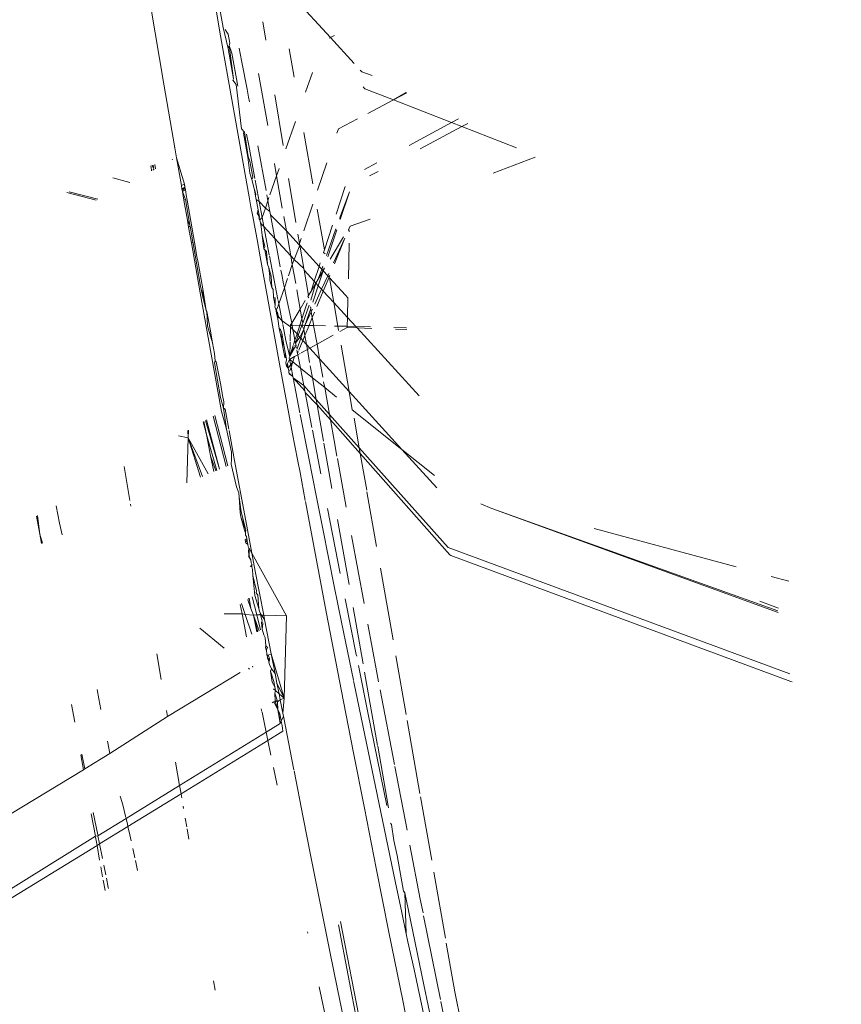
# Model space of a CAD drawing. Header units: millimetres. Extents: x 504675 to 860349, y -23215 to 63575.
# Tile 42 of 177: x 590937 to 590965, y 32857 to 32890. Entities that reach past the tile are written whole.
import ezdxf
from ezdxf import colors
from ezdxf.entities.mleader import LeaderData, LeaderLine
from ezdxf.math import Vec2, Vec3

# ---------------------------------------------------------------- set-up
doc = ezdxf.new("R2010")
doc.units = ezdxf.units.MM
doc.header["$LTSCALE"] = 10
doc.linetypes.add('LEVEL-F-OVERALL LAYOUT$0$HIDDEN', pattern=[0.375, 0.25, -0.125])
doc.layers.get('0').update_dxf_attribs({"linetype": 'CONTINUOUS'})
for name, color, linetype, lineweight in [('ARCH', 8, 'CONTINUOUS', 0), ('furniture', 8, 'CONTINUOUS', 5), ('level-C-ELEVATION-$0$I-ANNO-TEXT', 8, 'CONTINUOUS', 18)]:
    doc.layers.add(name, color=color, linetype=linetype, lineweight=lineweight)
doc.layers.add('LEVEL-F-OVERALL LAYOUT$0$DASH1L', color=8, linetype='LEVEL-F-OVERALL LAYOUT$0$HIDDEN')
doc.styles.add('level-C-ELEVATION-$0$KGD - Note', font='romans.shx', dxfattribs={"width": 0.7, "height": 2})

# ---------------------------------------------------------------- blocks, each defined once
blk = doc.blocks.new('ARCH')
at = {"layer": 'LEVEL-F-OVERALL LAYOUT$0$DASH1L'}
h = blk.add_hatch(dxfattribs=at)
h.set_pattern_fill('ANGLE', color=8, scale=10, angle=352.0664)
h.set_pattern_definition([(352.0664444, (-404119.055, 373340.98), (9.6410197, 69.1814516), [50.8, -19.05]), (82.0664444, (-404119.055, 373340.98), (-69.1814516, 9.6410197), [50.8, -19.05])])
edge = h.paths.add_edge_path(flags=16)
edge.add_line((572074.712, 35847.062), (602196.904, 29528.217))
edge.add_line((602196.904, 29528.217), (599472.63, 39352.005))
edge.add_arc((597545.364, 38817.547), 2000, 15.499436, 89.998351)
edge.add_line((597545.422, 40817.547), (573256.113, 40817.547))
edge.add_arc((576210.344, 22394.182), 18658.72, 99.1099624, 106.6903327)
edge.add_line((570851.58, 40266.829), (572074.712, 35847.062))
h.paths.add_polyline_path([(583373.777, 40815.973), (583374.097, 40875.042), (586424.097, 40859.112), (586423.937, 40815.973)], flags=16)
h.paths.add_polyline_path([(600840.891, 34605.132), (600792.778, 34591.523), (599497.965, 39260.646), (599546.078, 39274.255)])
h.paths.add_polyline_path([(587210.4, 32671.778), (587194.965, 32598.383), (582692.955, 33542.787), (582708.389, 33616.182)])
edge = h.paths.add_edge_path()
edge.add_line((572071.73, 35387.893), (601863.317, 29138.4))
edge.add_arc((601986.5, 29725.619), 600, 258.152638, 375.499436)
edge.add_line((602564.68, 29885.956), (599906.265, 39472.258))
edge.add_arc((597545.364, 38817.547), 2450, 15.499436, 89.998351)
edge.add_line((597545.435, 41267.547), (573220.478, 41267.547))
edge.add_arc((576210.344, 22394.182), 19108.72, 99.0018321, 106.2358191)
edge.add_arc((571035.465, 40164.758), 600, 106.235819, 195.468967)
edge.add_line((570457.2, 40004.728), (571616.648, 35815.082))
edge.add_arc((572194.913, 35975.111), 600, 195.468967, 258.152638)
h.paths.add_polyline_path([(587210.4, 32671.778), (587195.409, 32600.494), (587195.432, 32600.49)])
at = {"layer": 'furniture'}
for p, q in [((590943.908, 32892.121), (590944.248, 32890.215)), ((590947.857, 32889.882), (590946.057, 32891.848)), ((590941.81, 32890.907), (590942.251, 32888.304)), ((590944.007, 32890.803), (590944.158, 32889.942)), ((590945.687, 32889.789), (590945.587, 32890.403)), ((590944.248, 32890.215), (590944.415, 32889.51)), ((590944.37, 32890.057), (590944.311, 32890.15)), ((590944.158, 32889.942), (590945.043, 32884.949)), ((590944.415, 32889.997), (590944.37, 32890.057)), ((590944.473, 32889.692), (590944.415, 32889.997)), ((590947.813, 32889.859), (590947.857, 32889.882)), ((590947.857, 32889.882), (590947.991, 32889.951)), ((590948.659, 32889.006), (590947.857, 32889.882)), ((590944.415, 32889.51), (590944.448, 32889.613)), ((590944.598, 32888.488), (590944.415, 32889.51)), ((590944.473, 32889.692), (590944.448, 32889.613)), ((590944.448, 32889.613), (590944.536, 32889.356)), ((590944.598, 32888.488), (590944.448, 32889.613)), ((590944.784, 32889.517), (590944.818, 32889.337)), ((590946.637, 32888.545), (590946.47, 32889.501)), ((590944.536, 32889.356), (590944.741, 32888.237)), ((590944.818, 32889.337), (590944.873, 32889.05)), ((590944.873, 32889.05), (590945.052, 32888.142)), ((590948.916, 32888.726), (590948.863, 32888.783)), ((590944.569, 32888.442), (590944.598, 32888.488)), ((590944.569, 32888.442), (590944.684, 32888.293)), ((590945.746, 32886.92), (590945.436, 32888.668)), ((590947.023, 32888.04), (590947.252, 32888.701)), ((590949.263, 32888.602), (590948.916, 32888.726)), ((590942.251, 32888.304), (590942.618, 32886.17)), ((590944.684, 32888.293), (590944.868, 32886.807)), ((590945.052, 32888.142), (590945.105, 32887.867)), ((590949.015, 32888.155), (590948.964, 32888.215)), ((590949.985, 32887.777), (590949.015, 32888.155)), ((590945.105, 32887.867), (590945.136, 32887.709)), ((590946.266, 32886.246), (590945.988, 32887.949)), ((590949.121, 32887.325), (590949.985, 32887.777)), ((590950.412, 32888.025), (590949.985, 32887.777)), ((590949.985, 32887.777), (590950.437, 32888.013)), ((590951.94, 32887.014), (590949.985, 32887.777)), ((590948.132, 32886.809), (590948.774, 32887.144)), ((590951.94, 32887.014), (590952.174, 32887.14)), ((590944.868, 32886.807), (590944.971, 32886.697)), ((590946.359, 32886.127), (590946.679, 32887.049)), ((590948.08, 32886.656), (590948.132, 32886.809)), ((590950.513, 32886.248), (590951.94, 32887.014)), ((590950.878, 32886.127), (590952.287, 32886.879)), ((590952.287, 32886.879), (590951.94, 32887.014)), ((590952.287, 32886.879), (590952.485, 32886.985)), ((590954.121, 32886.163), (590952.287, 32886.879)), ((590944.928, 32886.661), (590944.971, 32886.697)), ((590945.076, 32885.849), (590944.928, 32886.661)), ((590945.091, 32885.87), (590944.971, 32886.697)), ((590945.038, 32886.627), (590945.109, 32886.241)), ((590947.269, 32884.95), (590946.966, 32886.676)), ((590942.618, 32886.17), (590942.614, 32886.198)), ((590942.677, 32885.831), (590942.618, 32886.17)), ((590945.316, 32885.127), (590945.109, 32886.241)), ((590945.414, 32886.227), (590945.692, 32884.724)), ((590942.532, 32885.785), (590942.539, 32885.758)), ((590942.677, 32885.831), (590942.943, 32884.941)), ((590942.841, 32884.891), (590942.677, 32885.831)), ((590945.144, 32885.312), (590945.076, 32885.849)), ((590945.149, 32885.718), (590945.091, 32885.87)), ((590953.333, 32885.312), (590954.755, 32885.845)), ((590941.807, 32885.555), (590941.832, 32885.419)), ((590941.848, 32885.568), (590941.901, 32885.507)), ((590941.916, 32885.43), (590941.877, 32885.409)), ((590941.901, 32885.507), (590941.888, 32885.581)), ((590941.916, 32885.43), (590941.901, 32885.507)), ((590941.947, 32885.6), (590941.973, 32885.46)), ((590945.149, 32885.718), (590945.247, 32885.181)), ((590946.046, 32885.225), (590945.974, 32885.633)), ((590946.046, 32885.225), (590946.13, 32885.467)), ((590947.429, 32884.742), (590947.743, 32885.664)), ((590949.009, 32885.439), (590949.417, 32885.659)), ((590940.527, 32885.15), (590941.102, 32885.001)), ((590941.832, 32885.419), (590941.837, 32885.388)), ((590945.212, 32885.103), (590945.144, 32885.312)), ((590945.212, 32885.103), (590945.247, 32885.181)), ((590945.299, 32884.745), (590945.212, 32885.103)), ((590945.823, 32884.583), (590946.046, 32885.225)), ((590946.239, 32884.138), (590946.046, 32885.225)), ((590946.644, 32883.932), (590946.449, 32885.129)), ((590949.177, 32885.218), (590949.468, 32885.373)), ((590942.943, 32884.941), (590942.841, 32884.891)), ((590942.86, 32884.778), (590942.841, 32884.891)), ((590942.961, 32884.839), (590942.86, 32884.778)), ((590942.86, 32884.778), (590942.969, 32884.799)), ((590942.86, 32884.778), (590942.867, 32884.738)), ((590942.867, 32884.738), (590942.969, 32884.799)), ((590942.974, 32884.764), (590942.876, 32884.691)), ((590942.943, 32884.941), (590942.95, 32884.907)), ((590942.953, 32884.866), (590942.943, 32884.941)), ((590942.95, 32884.907), (590942.961, 32884.839)), ((590942.95, 32884.907), (590942.953, 32884.866)), ((590942.953, 32884.866), (590942.961, 32884.839)), ((590942.969, 32884.799), (590942.953, 32884.866)), ((590942.961, 32884.839), (590942.974, 32884.764)), ((590942.969, 32884.799), (590942.961, 32884.839)), ((590942.969, 32884.799), (590942.974, 32884.764)), ((590942.974, 32884.764), (590943.007, 32884.576)), ((590945.043, 32884.949), (590945.121, 32884.515)), ((590945.325, 32885.081), (590945.46, 32884.362)), ((590948.052, 32883.936), (590948.355, 32884.866)), ((590938.981, 32884.66), (590939.973, 32884.405)), ((590939.063, 32884.686), (590940.032, 32884.436)), ((590942.876, 32884.691), (590942.867, 32884.738)), ((590942.977, 32884.426), (590942.876, 32884.691)), ((590942.876, 32884.691), (590942.926, 32884.402)), ((590943.007, 32884.576), (590943.032, 32884.397)), ((590945.121, 32884.515), (590945.183, 32884.173)), ((590945.351, 32884.608), (590945.299, 32884.745)), ((590945.338, 32884.532), (590945.299, 32884.745)), ((590945.338, 32884.532), (590945.351, 32884.608)), ((590945.358, 32884.424), (590945.338, 32884.532)), ((590945.719, 32884.58), (590945.755, 32884.384)), ((590945.755, 32884.384), (590945.79, 32884.489)), ((590948.499, 32884.678), (590948.167, 32883.787)), ((590948.192, 32883.755), (590948.499, 32884.678)), ((590942.977, 32884.426), (590942.926, 32884.402)), ((590943.045, 32883.723), (590942.926, 32884.402)), ((590942.977, 32884.426), (590943.13, 32883.558)), ((590943.032, 32884.397), (590943.071, 32884.212)), ((590943.297, 32882.922), (590943.071, 32884.212)), ((590945.183, 32884.173), (590945.233, 32883.903)), ((590945.358, 32884.424), (590945.46, 32884.362)), ((590945.422, 32884.081), (590945.358, 32884.424)), ((590945.46, 32884.362), (590945.563, 32883.815)), ((590945.46, 32884.362), (590945.671, 32884.134)), ((590945.563, 32883.815), (590945.671, 32884.134)), ((590945.671, 32884.134), (590945.755, 32884.384)), ((590945.671, 32884.134), (590945.822, 32884.019)), ((590945.822, 32884.019), (590945.755, 32884.384)), ((590946.961, 32883.364), (590947.266, 32884.262)), ((590947.659, 32882.73), (590947.418, 32884.1)), ((590945.233, 32883.903), (590945.388, 32883.073)), ((590945.422, 32884.081), (590945.395, 32883.961)), ((590945.395, 32883.961), (590945.469, 32883.831)), ((590945.422, 32884.081), (590945.469, 32883.831)), ((590945.469, 32883.831), (590945.453, 32883.793)), ((590945.453, 32883.793), (590945.487, 32883.735)), ((590945.487, 32883.735), (590945.563, 32883.815)), ((590945.62, 32883.515), (590945.563, 32883.815)), ((590945.842, 32883.913), (590945.822, 32884.019)), ((590945.842, 32883.913), (590946.375, 32883.367)), ((590945.842, 32883.913), (590945.991, 32883.111)), ((590946.375, 32883.367), (590946.289, 32883.855)), ((590946.693, 32883.651), (590946.644, 32883.932)), ((590943.045, 32883.723), (590943.084, 32883.497)), ((590943.045, 32883.723), (590943.13, 32883.558)), ((590943.138, 32883.529), (590943.084, 32883.497)), ((590943.084, 32883.497), (590943.177, 32882.968)), ((590943.13, 32883.558), (590943.138, 32883.529)), ((590943.195, 32883.199), (590943.138, 32883.529)), ((590945.487, 32883.735), (590945.504, 32883.641)), ((590945.537, 32883.592), (590945.504, 32883.641)), ((590945.527, 32883.52), (590945.504, 32883.641)), ((590945.527, 32883.52), (590945.537, 32883.592)), ((590945.527, 32883.52), (590945.558, 32883.225)), ((590945.62, 32883.515), (590945.537, 32883.592)), ((590945.991, 32883.111), (590945.62, 32883.515)), ((590945.62, 32883.515), (590945.801, 32882.562)), ((590947.659, 32882.73), (590947.929, 32883.558)), ((590948.044, 32883.436), (590947.728, 32882.541)), ((590948.468, 32883.398), (590948.524, 32883.521)), ((590948.524, 32883.521), (590949.201, 32883.765)), ((590943.195, 32883.199), (590943.219, 32883.039)), ((590945.558, 32883.225), (590945.655, 32882.837)), ((590945.558, 32883.225), (590945.621, 32882.759)), ((590945.991, 32883.111), (590946.055, 32882.77)), ((590946.523, 32882.531), (590945.991, 32883.111)), ((590946.523, 32882.531), (590946.375, 32883.367)), ((590946.375, 32883.367), (590946.803, 32882.901)), ((590946.816, 32882.937), (590946.761, 32883.253)), ((590946.816, 32882.937), (590946.874, 32883.109)), ((590947.773, 32882.494), (590948.075, 32883.403)), ((590948.302, 32883.162), (590947.85, 32882.411)), ((590947.963, 32882.289), (590948.342, 32883.12)), ((590948.342, 32883.12), (590947.997, 32882.253)), ((590948.468, 32883.398), (590948.505, 32883.35)), ((590943.228, 32883.001), (590943.177, 32882.968)), ((590943.177, 32882.968), (590943.476, 32881.281)), ((590943.219, 32883.039), (590943.228, 32883.001)), ((590943.236, 32882.937), (590943.228, 32883.001)), ((590943.487, 32881.507), (590943.236, 32882.937)), ((590943.297, 32882.922), (590943.363, 32882.49)), ((590945.388, 32883.073), (590945.436, 32882.815)), ((590945.436, 32882.815), (590945.496, 32882.491)), ((590945.621, 32882.759), (590945.655, 32882.837)), ((590946.636, 32882.408), (590946.825, 32882.881)), ((590946.803, 32882.901), (590946.825, 32882.881)), ((590946.825, 32882.881), (590946.816, 32882.937)), ((590946.96, 32882.102), (590946.825, 32882.881)), ((590946.825, 32882.881), (590947.476, 32882.17)), ((590948.495, 32882.958), (590948.463, 32881.753)), ((590943.363, 32882.49), (590943.396, 32882.362)), ((590945.496, 32882.491), (590946.149, 32878.892)), ((590945.65, 32882.727), (590945.621, 32882.759)), ((590945.739, 32882.247), (590945.65, 32882.727)), ((590945.707, 32882.671), (590945.65, 32882.727)), ((590945.739, 32882.247), (590945.707, 32882.671)), ((590945.808, 32882.525), (590946.092, 32881.052)), ((590946.055, 32882.77), (590946.148, 32882.282)), ((590946.576, 32882.233), (590946.523, 32882.531)), ((590946.636, 32882.408), (590946.523, 32882.531)), ((590947.631, 32882.645), (590947.659, 32882.73)), ((590947.684, 32882.589), (590947.631, 32882.645)), ((590943.396, 32882.362), (590943.565, 32881.413)), ((590945.79, 32882.119), (590945.739, 32882.247)), ((590945.861, 32881.843), (590945.79, 32882.119)), ((590945.816, 32881.833), (590945.79, 32882.119)), ((590946.148, 32882.282), (590946.171, 32882.159)), ((590946.448, 32881.857), (590946.576, 32882.233)), ((590946.576, 32882.233), (590946.636, 32882.408)), ((590946.689, 32881.594), (590946.576, 32882.233)), ((590946.96, 32882.102), (590946.636, 32882.408)), ((590947.314, 32881.67), (590947.476, 32882.17)), ((590947.476, 32882.17), (590947.516, 32882.293)), ((590947.476, 32882.17), (590947.565, 32882.079)), ((590947.602, 32882.184), (590947.565, 32882.079)), ((590947.615, 32882.02), (590947.649, 32882.123)), ((590945.819, 32881.709), (590945.816, 32881.833)), ((590945.885, 32881.464), (590945.861, 32881.843)), ((590946.193, 32882.046), (590946.222, 32881.893)), ((590946.222, 32881.893), (590946.281, 32881.587)), ((590946.97, 32882.045), (590946.96, 32882.102)), ((590947.117, 32881.196), (590946.97, 32882.045)), ((590947.314, 32881.67), (590946.97, 32882.045)), ((590947.565, 32882.079), (590947.444, 32881.736)), ((590947.615, 32882.02), (590947.444, 32881.736)), ((590947.449, 32881.522), (590947.615, 32882.02)), ((590947.56, 32881.402), (590947.768, 32881.859)), ((590947.565, 32882.079), (590947.615, 32882.02)), ((590947.665, 32882.103), (590947.615, 32882.02)), ((590947.615, 32882.02), (590947.768, 32881.859)), ((590947.813, 32881.81), (590947.618, 32881.339)), ((590947.768, 32881.859), (590947.8, 32881.931)), ((590947.768, 32881.859), (590947.813, 32881.81)), ((590947.842, 32881.878), (590947.813, 32881.81)), ((590947.826, 32881.785), (590947.813, 32881.81)), ((590947.971, 32880.953), (590947.826, 32881.785)), ((590947.826, 32881.785), (590948.372, 32881.203)), ((590943.487, 32881.507), (590943.569, 32881.089)), ((590945.885, 32881.464), (590945.819, 32881.709)), ((590945.885, 32881.464), (590945.927, 32881.395)), ((590946.119, 32880.911), (590946.308, 32881.453)), ((590946.281, 32881.587), (590946.308, 32881.453)), ((590946.308, 32881.453), (590946.417, 32881.766)), ((590946.308, 32881.453), (590946.367, 32881.16)), ((590947.368, 32881.61), (590947.198, 32881.039)), ((590947.207, 32881.342), (590947.314, 32881.67)), ((590947.368, 32881.61), (590947.207, 32881.342)), ((590947.264, 32880.967), (590947.449, 32881.522)), ((590947.368, 32881.61), (590947.314, 32881.67)), ((590947.444, 32881.736), (590947.368, 32881.61)), ((590947.449, 32881.522), (590947.368, 32881.61)), ((590947.56, 32881.402), (590947.449, 32881.522)), ((590943.476, 32881.281), (590943.846, 32879.21)), ((590943.565, 32881.413), (590943.679, 32880.688)), ((590943.569, 32881.089), (590943.565, 32881.413)), ((590945.946, 32881.139), (590945.927, 32881.395)), ((590945.999, 32880.854), (590945.946, 32881.139)), ((590945.997, 32881.109), (590945.946, 32881.139)), ((590946.488, 32880.583), (590946.367, 32881.16)), ((590946.841, 32880.735), (590946.727, 32881.38)), ((590947.093, 32881.153), (590947.117, 32881.196)), ((590947.132, 32881.111), (590947.093, 32881.153)), ((590947.117, 32881.196), (590947.207, 32881.342)), ((590947.329, 32880.896), (590947.56, 32881.402)), ((590947.618, 32881.339), (590947.401, 32880.818)), ((590947.618, 32881.339), (590947.56, 32881.402)), ((590947.971, 32880.953), (590947.618, 32881.339)), ((590948.372, 32881.203), (590948.446, 32881.109)), ((590943.679, 32880.688), (590943.569, 32881.089)), ((590945.99, 32880.814), (590945.999, 32880.854)), ((590946.023, 32880.726), (590945.99, 32880.814)), ((590945.999, 32880.854), (590945.997, 32881.109)), ((590946.064, 32880.751), (590946.119, 32880.911)), ((590946.098, 32881.02), (590946.119, 32880.911)), ((590946.232, 32880.333), (590946.119, 32880.911)), ((590947.014, 32881.022), (590946.841, 32880.735)), ((590946.9, 32880.405), (590947.076, 32880.945)), ((590947.138, 32880.868), (590946.925, 32880.264)), ((590947.194, 32880.755), (590947.185, 32880.81)), ((590947.194, 32880.755), (590947.204, 32880.785)), ((590948.11, 32880.162), (590947.971, 32880.953)), ((590948.429, 32880.455), (590947.971, 32880.953)), ((590948.446, 32881.109), (590948.429, 32880.455)), ((590943.679, 32880.688), (590943.701, 32880.653)), ((590943.701, 32880.653), (590943.809, 32880.056)), ((590943.724, 32880.168), (590943.701, 32880.653)), ((590946.023, 32880.726), (590946.064, 32880.751)), ((590946.034, 32880.666), (590946.023, 32880.726)), ((590946.023, 32880.726), (590946.06, 32880.695)), ((590946.06, 32880.695), (590946.034, 32880.666)), ((590946.073, 32880.622), (590946.034, 32880.666)), ((590946.034, 32880.666), (590946.046, 32880.6)), ((590946.046, 32880.6), (590946.041, 32880.628)), ((590946.084, 32880.4), (590946.046, 32880.6)), ((590946.046, 32880.6), (590946.116, 32880.468)), ((590946.116, 32880.468), (590946.073, 32880.622)), ((590946.084, 32880.4), (590946.116, 32880.468)), ((590946.232, 32880.333), (590946.116, 32880.468)), ((590946.488, 32880.583), (590946.554, 32880.257)), ((590946.841, 32880.735), (590946.554, 32880.257)), ((590946.9, 32880.405), (590946.841, 32880.735)), ((590947.002, 32880.177), (590947.194, 32880.755)), ((590947.002, 32880.177), (590947.214, 32880.643)), ((590947.214, 32880.643), (590947.194, 32880.755)), ((590947.214, 32880.643), (590947.252, 32880.726)), ((590947.248, 32880.449), (590947.214, 32880.643)), ((590947.325, 32880.635), (590947.248, 32880.449)), ((590948.429, 32880.455), (590948.421, 32880.154)), ((590948.712, 32880.147), (590948.429, 32880.455)), ((590943.894, 32879.594), (590943.724, 32880.168)), ((590946.084, 32880.4), (590946.131, 32880.079)), ((590946.232, 32880.333), (590946.248, 32880.252)), ((590946.518, 32880.133), (590946.232, 32880.333)), ((590946.255, 32880.217), (590946.372, 32879.616)), ((590946.518, 32880.133), (590946.503, 32879.665)), ((590946.52, 32880.2), (590946.518, 32880.133)), ((590946.596, 32880.047), (590946.518, 32880.133)), ((590946.554, 32880.257), (590946.52, 32880.2)), ((590946.571, 32880.173), (590946.52, 32880.2)), ((590946.571, 32880.173), (590946.554, 32880.257)), ((590946.831, 32880.193), (590946.571, 32880.173)), ((590946.571, 32880.173), (590946.596, 32880.047)), ((590946.734, 32879.895), (590946.831, 32880.193)), ((590946.899, 32880.191), (590946.778, 32879.846)), ((590946.831, 32880.193), (590946.9, 32880.405)), ((590946.899, 32880.191), (590946.831, 32880.193)), ((590946.925, 32880.264), (590946.899, 32880.191)), ((590946.938, 32880.19), (590946.899, 32880.191)), ((590946.962, 32880.056), (590946.899, 32880.191)), ((590946.925, 32880.264), (590946.9, 32880.405)), ((590947.002, 32880.177), (590946.938, 32880.19)), ((590946.962, 32880.056), (590947.002, 32880.177)), ((590947.138, 32880.185), (590946.998, 32879.849)), ((590947.138, 32880.185), (590947.002, 32880.177)), ((590947.248, 32880.449), (590947.138, 32880.185)), ((590947.294, 32880.182), (590947.138, 32880.185)), ((590947.286, 32880.231), (590947.248, 32880.449)), ((590947.294, 32880.182), (590947.286, 32880.231)), ((590947.697, 32880.172), (590947.294, 32880.182)), ((590947.407, 32879.55), (590947.294, 32880.182)), ((590948.11, 32880.162), (590948, 32880.164)), ((590948.135, 32880.017), (590948.11, 32880.162)), ((590948.421, 32880.154), (590948.11, 32880.162)), ((590948.421, 32880.154), (590948.42, 32880.11)), ((590948.712, 32880.147), (590948.421, 32880.154)), ((590949.212, 32880.135), (590948.712, 32880.147)), ((590948.756, 32880.099), (590948.712, 32880.147)), ((590943.809, 32880.056), (590943.894, 32879.594)), ((590946.131, 32880.079), (590946.211, 32879.72)), ((590946.183, 32880.047), (590946.131, 32880.079)), ((590946.219, 32879.92), (590946.183, 32880.047)), ((590946.219, 32879.92), (590946.211, 32879.72)), ((590946.304, 32879.466), (590946.219, 32879.92)), ((590946.596, 32880.047), (590946.628, 32879.882)), ((590946.734, 32879.895), (590946.596, 32880.047)), ((590946.628, 32879.882), (590946.666, 32879.687)), ((590946.666, 32879.687), (590946.734, 32879.895)), ((590946.778, 32879.846), (590946.686, 32879.586)), ((590946.686, 32879.586), (590946.827, 32879.792)), ((590946.778, 32879.846), (590946.734, 32879.895)), ((590946.827, 32879.792), (590946.778, 32879.846)), ((590946.827, 32879.792), (590946.962, 32880.056)), ((590946.861, 32879.754), (590946.827, 32879.792)), ((590946.861, 32879.754), (590946.962, 32880.056)), ((590946.998, 32879.849), (590946.928, 32879.68)), ((590946.998, 32879.849), (590946.962, 32880.056)), ((590947.053, 32879.544), (590946.998, 32879.849)), ((590947.953, 32879.852), (590947.407, 32879.55)), ((590948.42, 32880.11), (590948.174, 32879.974)), ((590948.42, 32880.11), (590948.756, 32880.099)), ((590948.756, 32880.099), (590949.253, 32880.082)), ((590950.852, 32877.816), (590948.756, 32880.099)), ((590950.426, 32880.105), (590949.991, 32880.116)), ((590950.046, 32880.056), (590950.437, 32880.043)), ((590943.894, 32879.594), (590943.96, 32879.238)), ((590946.211, 32879.72), (590946.304, 32879.466)), ((590946.241, 32879.507), (590946.211, 32879.72)), ((590946.302, 32879.231), (590946.241, 32879.507)), ((590946.371, 32879.104), (590946.304, 32879.466)), ((590946.372, 32879.616), (590946.487, 32879.139)), ((590946.502, 32879.634), (590946.487, 32879.139)), ((590946.487, 32879.139), (590946.608, 32879.508)), ((590946.643, 32879.466), (590946.487, 32879.139)), ((590946.617, 32879.538), (590946.666, 32879.687)), ((590946.7, 32879.512), (590946.654, 32879.497)), ((590946.666, 32879.687), (590946.686, 32879.586)), ((590946.679, 32879.469), (590946.7, 32879.512)), ((590946.679, 32879.469), (590946.716, 32879.428)), ((590946.686, 32879.586), (590946.7, 32879.512)), ((590946.743, 32879.399), (590946.861, 32879.754)), ((590946.928, 32879.68), (590946.79, 32879.347)), ((590946.928, 32879.68), (590946.861, 32879.754)), ((590947.053, 32879.544), (590946.928, 32879.68)), ((590947.083, 32879.371), (590947.053, 32879.544)), ((590947.167, 32879.418), (590947.053, 32879.544)), ((590947.407, 32879.55), (590947.167, 32879.418)), ((590947.494, 32879.057), (590947.407, 32879.55)), ((590948.488, 32877.963), (590948.223, 32879.515)), ((590943.846, 32879.21), (590944.195, 32877.285)), ((590943.96, 32879.238), (590943.979, 32878.989)), ((590946.302, 32879.231), (590946.32, 32879.102)), ((590946.371, 32879.104), (590946.302, 32879.231)), ((590946.487, 32879.139), (590946.474, 32879.095)), ((590946.654, 32879.134), (590946.484, 32879.04)), ((590946.487, 32879.139), (590946.666, 32879.439)), ((590946.654, 32879.134), (590946.593, 32878.952)), ((590946.715, 32879.168), (590946.654, 32879.134)), ((590946.761, 32879.195), (590946.715, 32879.168)), ((590946.73, 32879.361), (590946.743, 32879.292)), ((590946.743, 32879.292), (590946.754, 32879.233)), ((590946.774, 32879.309), (590946.754, 32879.233)), ((590946.754, 32879.233), (590946.761, 32879.195)), ((590946.836, 32879.235), (590946.761, 32879.195)), ((590946.761, 32879.195), (590946.848, 32878.747)), ((590947.083, 32879.371), (590946.873, 32879.255)), ((590947.167, 32879.418), (590947.083, 32879.371)), ((590947.16, 32878.935), (590947.083, 32879.371)), ((590947.494, 32879.057), (590947.167, 32879.418)), ((590943.979, 32878.989), (590943.957, 32878.921)), ((590944.155, 32877.752), (590943.957, 32878.921)), ((590943.979, 32878.989), (590944.012, 32878.961)), ((590944.012, 32878.961), (590944.164, 32878.167)), ((590946.149, 32878.892), (590946.459, 32877.209)), ((590946.32, 32879.102), (590946.371, 32879.104)), ((590946.38, 32879.023), (590946.358, 32878.928)), ((590946.366, 32878.868), (590946.358, 32878.928)), ((590946.366, 32878.868), (590946.379, 32878.809)), ((590946.366, 32878.868), (590946.421, 32878.836)), ((590946.38, 32879.023), (590946.371, 32879.104)), ((590946.379, 32878.809), (590946.421, 32878.836)), ((590946.438, 32878.743), (590946.379, 32878.809)), ((590946.484, 32879.04), (590946.409, 32878.899)), ((590946.421, 32878.836), (590946.409, 32878.899)), ((590946.421, 32878.836), (590946.438, 32878.743)), ((590946.438, 32878.743), (590946.593, 32878.952)), ((590946.474, 32879.095), (590946.484, 32879.04)), ((590946.484, 32879.04), (590946.535, 32878.779)), ((590946.593, 32878.952), (590946.484, 32879.04)), ((590946.593, 32878.952), (590946.535, 32878.779)), ((590946.848, 32878.747), (590946.593, 32878.952)), ((590947.251, 32878.422), (590947.18, 32878.824)), ((590947.603, 32878.444), (590947.494, 32879.057)), ((590948.488, 32877.963), (590947.494, 32879.057)), ((590946.438, 32878.743), (590946.443, 32878.703)), ((590946.453, 32878.66), (590946.443, 32878.703)), ((590946.5, 32878.674), (590946.453, 32878.66)), ((590946.462, 32878.605), (590946.453, 32878.66)), ((590946.462, 32878.605), (590946.474, 32878.549)), ((590946.467, 32878.577), (590946.462, 32878.605)), ((590946.474, 32878.549), (590946.467, 32878.577)), ((590946.598, 32878.459), (590946.467, 32878.577)), ((590946.598, 32878.459), (590946.474, 32878.549)), ((590946.535, 32878.779), (590946.5, 32878.674)), ((590946.598, 32878.459), (590946.535, 32878.779)), ((590947.251, 32878.422), (590946.848, 32878.747)), ((590946.848, 32878.747), (590946.962, 32878.156)), ((590944.164, 32878.167), (590944.228, 32877.822)), ((590946.598, 32878.459), (590946.605, 32878.422)), ((590946.996, 32877.98), (590946.605, 32878.422)), ((590946.962, 32878.156), (590946.605, 32878.422)), ((590946.605, 32878.422), (590946.834, 32877.239)), ((590946.962, 32878.156), (590946.996, 32877.98)), ((590947.382, 32877.685), (590946.962, 32878.156)), ((590947.666, 32878.088), (590947.251, 32878.422)), ((590947.382, 32877.685), (590947.251, 32878.422)), ((590947.666, 32878.088), (590947.631, 32878.284)), ((590944.228, 32877.822), (590944.268, 32877.609)), ((590946.996, 32877.98), (590947.005, 32877.93)), ((590947.413, 32877.508), (590947.005, 32877.93)), ((590947.235, 32876.741), (590947.005, 32877.93)), ((590948.062, 32877.769), (590947.666, 32878.088)), ((590947.826, 32877.188), (590947.666, 32878.088)), ((590948.593, 32877.344), (590948.488, 32877.963)), ((590950.26, 32876.01), (590948.488, 32877.963)), ((590944.263, 32877.4), (590944.155, 32877.752)), ((590944.268, 32877.609), (590944.263, 32877.4)), ((590947.413, 32877.508), (590947.382, 32877.685)), ((590947.826, 32877.188), (590947.382, 32877.685)), ((590947.629, 32876.291), (590947.413, 32877.508)), ((590947.858, 32877.006), (590947.413, 32877.508)), ((590943.963, 32877.154), (590944.403, 32875.458)), ((590944.195, 32877.285), (590944.361, 32876.691)), ((590944.263, 32877.4), (590944.314, 32877.36)), ((590944.361, 32876.691), (590944.263, 32877.4)), ((590944.314, 32877.36), (590944.437, 32876.69)), ((590946.585, 32876.53), (590946.459, 32877.209)), ((590947.132, 32875.708), (590946.844, 32877.187)), ((590947.858, 32877.006), (590947.826, 32877.188)), ((590948.83, 32876.062), (590947.826, 32877.188)), ((590950.26, 32876.01), (590948.593, 32877.344)), ((590943.578, 32876.936), (590943.686, 32876.515)), ((590943.602, 32876.95), (590943.686, 32876.515)), ((590944.119, 32875.34), (590943.656, 32876.98)), ((590943.691, 32877), (590944.119, 32875.34)), ((590943.906, 32877.122), (590944.344, 32875.434)), ((590947.981, 32876.312), (590947.858, 32877.006)), ((590948.864, 32875.869), (590947.858, 32877.006)), ((590948.83, 32876.062), (590948.655, 32877.06)), ((590943.057, 32876.642), (590943.072, 32876.395)), ((590943.072, 32876.395), (590943.08, 32876.654)), ((590943.686, 32876.515), (590943.826, 32875.794)), ((590943.686, 32876.515), (590944.03, 32875.303)), ((590944.529, 32875.92), (590944.361, 32876.691)), ((590944.445, 32876.644), (590944.62, 32875.696)), ((590946.585, 32876.53), (590946.662, 32876.128)), ((590947.537, 32875.181), (590947.251, 32876.656)), ((590942.74, 32876.462), (590943.072, 32876.395)), ((590943.026, 32874.882), (590943.072, 32876.395)), ((590943.072, 32876.395), (590943.548, 32875.101)), ((590943.742, 32875.182), (590943.072, 32876.395)), ((590943.48, 32875.072), (590943.072, 32876.395)), ((590947.912, 32874.692), (590947.642, 32876.214)), ((590948.079, 32875.777), (590947.981, 32876.312)), ((590944.53, 32875.673), (590944.529, 32875.92)), ((590946.762, 32875.611), (590946.662, 32876.128)), ((590951.829, 32872.7), (590948.83, 32876.062)), ((590948.864, 32875.869), (590948.83, 32876.062)), ((590949.081, 32874.634), (590948.864, 32875.869)), ((590951.88, 32872.461), (590948.864, 32875.869)), ((590951.358, 32875.132), (590950.26, 32876.01)), ((590951.438, 32874.713), (590950.26, 32876.01)), ((590943.826, 32875.794), (590943.93, 32875.261)), ((590943.826, 32875.794), (590943.999, 32875.289)), ((590944.52, 32875.507), (590944.53, 32875.673)), ((590944.698, 32874.75), (590944.52, 32875.507)), ((590945.01, 32873.599), (590944.62, 32875.696)), ((590946.762, 32875.611), (590946.836, 32875.225)), ((590947.132, 32875.708), (590947.378, 32874.457)), ((590948.394, 32874.063), (590948.092, 32875.707)), ((590941.11, 32874.282), (590940.911, 32875.427)), ((590946.836, 32875.225), (590947.012, 32874.291)), ((590944.777, 32874.549), (590944.698, 32874.75)), ((590944.777, 32874.549), (590944.783, 32874.395)), ((590949.414, 32872.734), (590949.09, 32874.581)), ((590941.143, 32874.095), (590941.131, 32874.163)), ((590944.853, 32873.901), (590944.783, 32874.395)), ((590944.783, 32874.395), (590944.821, 32873.88)), ((590947.019, 32874.253), (590947.721, 32870.538)), ((590947.378, 32874.457), (590947.601, 32873.33)), ((590953.292, 32874.014), (590952.919, 32874.174)), ((590938.62, 32874.103), (590938.74, 32873.528)), ((590944.848, 32873.733), (590944.821, 32873.88)), ((590945.007, 32873.289), (590944.853, 32873.901)), ((590948.192, 32871.827), (590947.762, 32874.023)), ((590962.93, 32870.518), (590953.292, 32874.014)), ((590962.92, 32870.569), (590953.292, 32874.014)), ((590937.96, 32873.757), (590938.072, 32873.151)), ((590938.001, 32873.78), (590938.072, 32873.151)), ((590938.74, 32873.528), (590938.828, 32873.126)), ((590945.007, 32873.289), (590944.848, 32873.733)), ((590944.848, 32873.733), (590944.965, 32873.289)), ((590945.01, 32873.599), (590945.214, 32872.514)), ((590948.485, 32871.458), (590948.098, 32873.644)), ((590944.965, 32873.289), (590944.972, 32873.254)), ((590944.972, 32873.254), (590945.007, 32873.289)), ((590945, 32873.221), (590944.972, 32873.254)), ((590945, 32873.221), (590944.997, 32873.119)), ((590945.007, 32873.289), (590945, 32873.221)), ((590947.988, 32871.401), (590947.601, 32873.33)), ((590961.518, 32872.048), (590956.741, 32873.344)), ((590938.072, 32873.151), (590938.131, 32872.834)), ((590938.072, 32873.151), (590938.169, 32872.85)), ((590945.043, 32872.991), (590944.992, 32872.961)), ((590944.992, 32872.961), (590945.004, 32872.894)), ((590944.997, 32873.119), (590945.028, 32873.073)), ((590945.052, 32872.946), (590945.004, 32872.894)), ((590945.009, 32872.867), (590945.004, 32872.894)), ((590945.077, 32872.805), (590945.009, 32872.867)), ((590945.028, 32873.073), (590945.043, 32872.991)), ((590945.052, 32872.946), (590945.043, 32872.991)), ((590945.052, 32872.946), (590945.058, 32872.908)), ((590945.058, 32872.908), (590945.077, 32872.805)), ((590948.99, 32870.822), (590948.569, 32873.111)), ((590945.077, 32872.805), (590945.089, 32872.74)), ((590945.089, 32872.74), (590945.117, 32872.69)), ((590945.101, 32872.554), (590945.117, 32872.69)), ((590945.123, 32872.435), (590945.101, 32872.554)), ((590945.117, 32872.69), (590945.126, 32872.546)), ((590945.214, 32872.514), (590945.117, 32872.69)), ((590945.126, 32872.546), (590945.123, 32872.435)), ((590945.214, 32872.514), (590945.328, 32871.91)), ((590946.379, 32870.403), (590945.214, 32872.514)), ((590963.331, 32868.447), (590951.829, 32872.7)), ((590945.123, 32872.435), (590945.095, 32872.41)), ((590945.095, 32872.41), (590945.174, 32872.286)), ((590945.127, 32872.408), (590945.123, 32872.435)), ((590945.127, 32872.408), (590945.174, 32872.286)), ((590945.174, 32872.286), (590945.192, 32872.188)), ((590945.192, 32872.188), (590945.218, 32872.138)), ((590951.913, 32872.44), (590951.88, 32872.461)), ((590963.358, 32868.196), (590951.913, 32872.44)), ((590945.21, 32872.093), (590945.16, 32872.063)), ((590945.188, 32872.08), (590945.218, 32872.138)), ((590945.218, 32872.05), (590945.188, 32872.08)), ((590945.218, 32872.138), (590945.21, 32872.093)), ((590945.21, 32872.093), (590945.218, 32872.05)), ((590945.218, 32872.05), (590945.234, 32871.965)), ((590945.234, 32871.965), (590945.247, 32871.762)), ((590945.328, 32871.91), (590945.612, 32870.428)), ((590949.966, 32869.593), (590949.541, 32872.012)), ((590945.247, 32871.762), (590945.37, 32871.24)), ((590945.247, 32871.762), (590945.319, 32871.089)), ((590963.298, 32871.565), (590962.7, 32871.727)), ((590945.355, 32871.177), (590945.37, 32871.24)), ((590945.41, 32871.096), (590945.355, 32871.177)), ((590948.233, 32870.191), (590947.988, 32871.401)), ((590945.099, 32870.983), (590945.077, 32870.942)), ((590945.077, 32870.942), (590945.183, 32870.655)), ((590945.123, 32870.995), (590945.183, 32870.655)), ((590945.223, 32871.043), (590945.38, 32870.436)), ((590945.319, 32871.089), (590945.453, 32870.65)), ((590945.453, 32870.65), (590945.41, 32871.096)), ((590948.359, 32870.981), (590948.371, 32870.92)), ((590948.371, 32870.92), (590948.731, 32869.104)), ((590962.948, 32870.665), (590962.321, 32870.897)), ((590944.817, 32870.788), (590944.882, 32870.466)), ((590944.992, 32870.448), (590944.87, 32870.819)), ((590945.269, 32870.42), (590945.183, 32870.655)), ((590945.453, 32870.65), (590945.472, 32870.547)), ((590945.472, 32870.547), (590945.516, 32870.466)), ((590948.3, 32867.52), (590947.721, 32870.538)), ((590948.957, 32868.791), (590948.622, 32870.682)), ((590944.882, 32870.466), (590944.285, 32870.472)), ((590944.992, 32870.448), (590944.882, 32870.466)), ((590945.038, 32869.693), (590944.882, 32870.466)), ((590945.211, 32869.78), (590944.992, 32870.448)), ((590945.269, 32870.42), (590944.992, 32870.448)), ((590945.38, 32870.436), (590945.269, 32870.42)), ((590945.269, 32870.42), (590945.41, 32869.864)), ((590945.269, 32870.42), (590945.462, 32869.895)), ((590945.269, 32870.42), (590945.384, 32869.866)), ((590945.38, 32870.436), (590945.51, 32869.928)), ((590945.457, 32870.433), (590945.38, 32870.436)), ((590945.516, 32870.466), (590945.457, 32870.433)), ((590945.504, 32870.432), (590945.516, 32870.466)), ((590945.559, 32870.237), (590945.504, 32870.432)), ((590945.533, 32870.431), (590945.516, 32870.466)), ((590945.612, 32870.428), (590945.533, 32870.431)), ((590945.642, 32870.274), (590945.533, 32870.431)), ((590945.54, 32870.18), (590945.559, 32870.237)), ((590945.558, 32869.952), (590945.54, 32870.18)), ((590945.583, 32870.163), (590945.54, 32870.18)), ((590945.612, 32870.428), (590945.642, 32870.274)), ((590946.379, 32870.403), (590945.612, 32870.428)), ((590945.865, 32869.123), (590945.642, 32870.274)), ((590946.379, 32870.403), (590946.296, 32867.629)), ((590948.233, 32870.191), (590948.632, 32868.241)), ((590944.277, 32869.315), (590943.465, 32869.984)), ((590945.588, 32870.136), (590945.558, 32869.952)), ((590945.618, 32869.76), (590945.558, 32869.952)), ((590945.583, 32870.163), (590945.588, 32870.136)), ((590949.408, 32868.549), (590949.119, 32870.12)), ((590945.618, 32869.76), (590945.665, 32869.677)), ((590945.688, 32869.388), (590945.665, 32869.677)), ((590945.688, 32869.388), (590945.674, 32869.343)), ((590945.674, 32869.343), (590945.684, 32869.291)), ((590945.684, 32869.291), (590945.703, 32869.263)), ((590945.684, 32869.291), (590945.708, 32869.227)), ((590945.736, 32869.338), (590945.688, 32869.388)), ((590945.703, 32869.263), (590945.736, 32869.338)), ((590945.708, 32869.227), (590945.703, 32869.263)), ((590945.714, 32869.137), (590945.708, 32869.227)), ((590942.158, 32868.261), (590942.009, 32869.118)), ((590945.722, 32869.095), (590945.714, 32869.137)), ((590945.729, 32869.055), (590945.722, 32869.095)), ((590945.722, 32869.095), (590945.764, 32869.073)), ((590945.764, 32869.073), (590945.729, 32869.055)), ((590945.74, 32869.023), (590945.729, 32869.055)), ((590945.745, 32868.975), (590945.74, 32869.023)), ((590945.775, 32868.92), (590945.745, 32868.975)), ((590945.745, 32868.975), (590945.807, 32868.957)), ((590945.865, 32869.123), (590945.764, 32869.073)), ((590945.764, 32869.073), (590945.789, 32869.027)), ((590945.807, 32868.957), (590945.775, 32868.92)), ((590945.79, 32868.842), (590945.775, 32868.92)), ((590945.775, 32868.92), (590945.811, 32868.908)), ((590945.789, 32869.027), (590945.799, 32868.998)), ((590945.811, 32868.908), (590945.79, 32868.842)), ((590945.799, 32868.998), (590945.807, 32868.957)), ((590945.807, 32868.957), (590945.811, 32868.908)), ((590946.296, 32867.629), (590945.865, 32869.123)), ((590945.865, 32869.123), (590945.995, 32868.458)), ((590948.731, 32869.104), (590948.743, 32869.045)), ((590950.408, 32867.079), (590950.061, 32869.054)), ((590945.138, 32868.607), (590945.098, 32868.64)), ((590945.237, 32868.712), (590945.245, 32868.672)), ((590945.79, 32868.842), (590945.805, 32868.762)), ((590945.87, 32868.619), (590945.805, 32868.762)), ((590945.846, 32868.541), (590945.87, 32868.619)), ((590945.846, 32868.541), (590945.899, 32868.17)), ((590945.948, 32868.194), (590945.846, 32868.541)), ((590945.87, 32868.619), (590945.995, 32868.458)), ((590948.805, 32868.734), (590949.121, 32867.151)), ((590949.479, 32868.175), (590949.408, 32868.549)), ((590942.377, 32867.008), (590944.822, 32868.497)), ((590945.984, 32868.008), (590945.948, 32868.194)), ((590945.995, 32868.458), (590946.057, 32868.14)), ((590948.638, 32868.21), (590948.648, 32868.165)), ((590949.445, 32866.038), (590949.009, 32868.503)), ((590963.407, 32868.184), (590963.358, 32868.196)), ((590940.062, 32867.613), (590940, 32867.924)), ((590945.899, 32868.17), (590945.984, 32868.008)), ((590946.006, 32867.888), (590945.943, 32867.945)), ((590946.006, 32867.888), (590945.984, 32868.008)), ((590945.986, 32867.793), (590946.006, 32867.888)), ((590946.129, 32867.778), (590946.006, 32867.888)), ((590946.057, 32868.14), (590946.129, 32867.778)), ((590946.057, 32868.14), (590946.296, 32867.629)), ((590948.648, 32868.165), (590950.037, 32861.466)), ((590950.014, 32865.392), (590949.53, 32867.912)), ((590940.062, 32867.613), (590940.133, 32867.254)), ((590946.001, 32867.533), (590945.954, 32867.507)), ((590945.986, 32867.793), (590946.069, 32867.566)), ((590945.986, 32867.793), (590946.001, 32867.533)), ((590946.001, 32867.533), (590946.087, 32867.25)), ((590946.036, 32867.525), (590946.001, 32867.533)), ((590946.036, 32867.525), (590946.069, 32867.566)), ((590946.078, 32867.501), (590946.036, 32867.525)), ((590946.069, 32867.566), (590946.078, 32867.501)), ((590946.168, 32867.578), (590946.078, 32867.501)), ((590946.296, 32867.629), (590946.129, 32867.778)), ((590946.168, 32867.578), (590946.129, 32867.778)), ((590946.296, 32867.629), (590946.168, 32867.578)), ((590946.168, 32867.578), (590946.257, 32867.123)), ((590946.296, 32867.629), (590946.257, 32867.123)), ((590948.3, 32867.52), (590948.634, 32865.793)), ((590939.146, 32867.416), (590939.254, 32866.817)), ((590942.377, 32867.008), (590942.34, 32867.215)), ((590945.531, 32867.272), (590945.551, 32867.179)), ((590945.954, 32867.507), (590945.903, 32867.472)), ((590946.087, 32867.25), (590945.954, 32867.507)), ((590946.087, 32867.25), (590946.078, 32867.501)), ((590946.153, 32867.1), (590946.087, 32867.25)), ((590946.087, 32867.25), (590946.107, 32867.1)), ((590940.436, 32865.763), (590942.377, 32867.008)), ((590945.556, 32867.154), (590945.693, 32866.485)), ((590946.107, 32867.1), (590946.123, 32867.052)), ((590946.153, 32867.1), (590946.123, 32867.052)), ((590946.123, 32867.052), (590946.149, 32866.914)), ((590946.149, 32866.914), (590946.166, 32867.062)), ((590946.158, 32866.844), (590946.149, 32866.914)), ((590946.153, 32867.1), (590946.166, 32867.062)), ((590946.166, 32867.062), (590946.205, 32866.861)), ((590946.276, 32867.027), (590946.205, 32866.861)), ((590946.205, 32866.861), (590946.208, 32866.802)), ((590946.257, 32867.123), (590946.276, 32867.027)), ((590946.276, 32867.027), (590946.628, 32865.219)), ((590949.121, 32867.151), (590949.543, 32865.062)), ((590950.875, 32864.416), (590950.443, 32866.877)), ((590946.172, 32866.78), (590945.693, 32866.485)), ((590946.158, 32866.844), (590946.172, 32866.78)), ((590946.208, 32866.802), (590946.158, 32866.844)), ((590946.236, 32866.705), (590946.208, 32866.802)), ((590946.236, 32866.705), (590946.243, 32866.608)), ((590946.259, 32866.517), (590946.243, 32866.608)), ((590945.693, 32866.485), (590942.78, 32864.689)), ((590945.751, 32866.204), (590942.829, 32864.408)), ((590945.751, 32866.204), (590945.693, 32866.485)), ((590946.259, 32866.517), (590945.751, 32866.204)), ((590945.853, 32865.709), (590945.751, 32866.204)), ((590940.348, 32866.186), (590940.436, 32865.763)), ((590949.817, 32863.939), (590949.45, 32866.011)), ((590939.451, 32865.722), (590939.541, 32865.222)), ((590939.488, 32865.741), (590939.585, 32865.248)), ((590939.585, 32865.248), (590940.436, 32865.763)), ((590948.634, 32865.793), (590949.001, 32863.922)), ((590936.648, 32863.471), (590939.541, 32865.222)), ((590939.541, 32865.222), (590939.585, 32865.248)), ((590942.78, 32864.689), (590942.643, 32865.476)), ((590946.061, 32864.698), (590945.938, 32865.295)), ((590950.439, 32863.183), (590950.026, 32865.331)), ((590946.634, 32865.188), (590946.942, 32863.61)), ((590949.543, 32865.062), (590949.758, 32864.011)), ((590942.78, 32864.689), (590940.98, 32863.58)), ((590942.829, 32864.408), (590942.78, 32864.689)), ((590940.779, 32864.334), (590940.788, 32864.301)), ((590940.788, 32864.301), (590940.864, 32864.04)), ((590942.829, 32864.408), (590941.043, 32863.31)), ((590942.852, 32864.279), (590942.829, 32864.408)), ((590951.269, 32862.174), (590950.895, 32864.307)), ((590940.864, 32864.04), (590940.962, 32863.656)), ((590942.916, 32863.909), (590942.901, 32863.995)), ((590949.001, 32863.922), (590949.399, 32861.907)), ((590939.808, 32863.74), (590939.945, 32862.978)), ((590939.873, 32863.78), (590940.023, 32863.026)), ((590940.98, 32863.58), (590940.03, 32862.993)), ((590940.962, 32863.656), (590940.974, 32863.607)), ((590940.98, 32863.58), (590941.027, 32863.383)), ((590943.023, 32863.295), (590942.972, 32863.588)), ((590946.942, 32863.61), (590947.201, 32862.298)), ((590941.043, 32863.31), (590940.084, 32862.721)), ((590941.027, 32863.383), (590941.043, 32863.31)), ((590941.043, 32863.31), (590941.106, 32863.029)), ((590943.094, 32862.884), (590943.034, 32863.23)), ((590949.879, 32863.416), (590949.917, 32863.373)), ((590949.917, 32863.373), (590949.998, 32862.836)), ((590939.945, 32862.978), (590933.662, 32859.068)), ((590940.03, 32862.993), (590939.945, 32862.978)), ((590939.951, 32862.945), (590940, 32862.669)), ((590940.03, 32862.993), (590940.084, 32862.721)), ((590941.106, 32863.029), (590941.15, 32862.826)), ((590940, 32862.669), (590933.713, 32858.804)), ((590940.084, 32862.721), (590940, 32862.669)), ((590940, 32862.669), (590940.089, 32862.175)), ((590940.084, 32862.721), (590940.181, 32862.232)), ((590941.205, 32862.572), (590941.228, 32862.463)), ((590950.102, 32862.331), (590949.998, 32862.836)), ((590950.885, 32860.864), (590950.536, 32862.676)), ((590941.228, 32862.463), (590941.271, 32862.258)), ((590947.201, 32862.298), (590947.436, 32861.117)), ((590950.102, 32862.331), (590950.315, 32861.128)), ((590940.129, 32861.953), (590940.189, 32861.618)), ((590940.226, 32862.009), (590940.292, 32861.679)), ((590941.291, 32862.164), (590941.362, 32861.824)), ((590949.399, 32861.907), (590949.83, 32859.749)), ((590940.314, 32861.566), (590940.377, 32861.252)), ((590951.73, 32859.552), (590951.34, 32861.77)), ((590940.21, 32861.503), (590940.272, 32861.158)), ((590940.377, 32861.252), (590940.382, 32861.225)), ((590950.259, 32860.411), (590950.037, 32861.466)), ((590947.842, 32859.098), (590947.436, 32861.117)), ((590950.315, 32861.128), (590950.355, 32861.106)), ((590950.362, 32861.071), (590950.315, 32861.128)), ((590950.362, 32861.071), (590950.485, 32860.475)), ((590950.411, 32859.698), (590950.362, 32861.071)), ((590950.977, 32860.402), (590950.885, 32860.864)), ((590950.411, 32859.698), (590950.259, 32860.411)), ((590950.485, 32860.475), (590951.007, 32857.978)), ((590951.563, 32857.48), (590950.998, 32860.301)), ((590949.366, 32853.576), (590948.131, 32860.001)), ((590949.346, 32854.158), (590948.202, 32860.107)), ((590947.086, 32859.761), (590947.096, 32859.715)), ((590949.83, 32859.749), (590950.295, 32857.448)), ((590950.411, 32859.698), (590950.469, 32859.428)), ((590950.469, 32859.428), (590950.673, 32858.492)), ((590952.048, 32857.74), (590951.761, 32859.376)), ((590948.099, 32857.832), (590947.842, 32859.098)), ((590950.673, 32858.492), (590951.296, 32855.593)), ((590943.979, 32857.799), (590943.926, 32858.108)), ((590947.483, 32857.905), (590947.802, 32856.412)), ((590951.007, 32857.978), (590951.542, 32855.449)), ((590948.099, 32857.832), (590948.517, 32855.797)), ((590952.264, 32856.685), (590952.048, 32857.74)), ((590950.295, 32857.448), (590950.794, 32855.005)), ((590952.097, 32854.821), (590951.576, 32857.417))]:
    blk.add_line(p, q, dxfattribs=at)
blk = doc.blocks.new('level-C-ELEVATION-$0$_Open90')
at = {"color": 0, "linetype": 'ByBlock', "lineweight": -2}
for p, q in [((-0.5, 0.5), (0, 0)), ((0, 0), (-1, 0)), ((0, 0), (-0.5, -0.5))]:
    blk.add_line(p, q, dxfattribs=at)

msp = doc.modelspace()

# ---------------------------------------------------------------- block references
at = {"layer": 'ARCH'}
msp.add_blockref('ARCH', (0, 0), dxfattribs=at)

# ---------------------------------------------------------------- leaders
at = {"layer": 'level-C-ELEVATION-$0$I-ANNO-TEXT', "ltscale": 0.25}
ml = msp.add_multileader_mtext('Standard', dxfattribs=at)
ml.set_content('{\\fIBM Plex Mono Medium|b0|i0|c0|p49;SIGNAGE}', color=142, style='level-C-ELEVATION-$0$KGD - Note')
ml.set_leader_properties(color=1)
ml.set_arrow_properties(name='level-C-ELEVATION-$0$_Open90')
ml.build(insert=Vec2(0, 0))
ml.multileader.update_dxf_attribs({"text_right_attachment_type": 3, "dogleg_length": 3, "arrow_head_size": 100, "scale": 50})
ctx = ml.context
ctx.base_point, ctx.scale, ctx.char_height, ctx.arrow_head_size, ctx.landing_gap_size, ctx.plane_origin, ctx.plane_x_axis, ctx.plane_y_axis = Vec3(635485.687, 31928.669), 50, 100, 100, 50, Vec3(635310.34, 32749.039), Vec3(0.965084, 0.261939), Vec3(-0.261939, 0.965084)
ctx.right_attachment, ctx.text_align_type = 3, 2
notes = []
notes.append((ctx, [(1, (1, 1, 0), (636135.51, 32105.041), (-0.965084, -0.261939), 150, [(0, [(636640.118, 33032.464)], 0, [])])]))
ctx.mtext.insert, ctx.mtext.text_direction, ctx.mtext.rotation, ctx.mtext.width, ctx.mtext.alignment, ctx.mtext.flow_direction = Vec3(635932.016, 32091.257), Vec3(0.965084, 0.261939), 0.265031, 1652.66293, 3, 5
for ctx, leaders in notes:
    for number, flags, end, landing, length, lines in leaders:
        leader = LeaderData()
        leader.index, (leader.has_last_leader_line, leader.has_dogleg_vector, leader.attachment_direction) = number, flags
        leader.last_leader_point, leader.dogleg_vector, leader.dogleg_length = Vec3(end), Vec3(landing), length
        for number, points, colour, breaks in lines:
            line = LeaderLine()
            line.index, line.vertices, line.color, line.breaks = number, Vec3.list(points), colors.encode_raw_color(colour), breaks
            leader.lines.append(line)
        ctx.leaders.append(leader)

doc.saveas('drawing.dxf')
